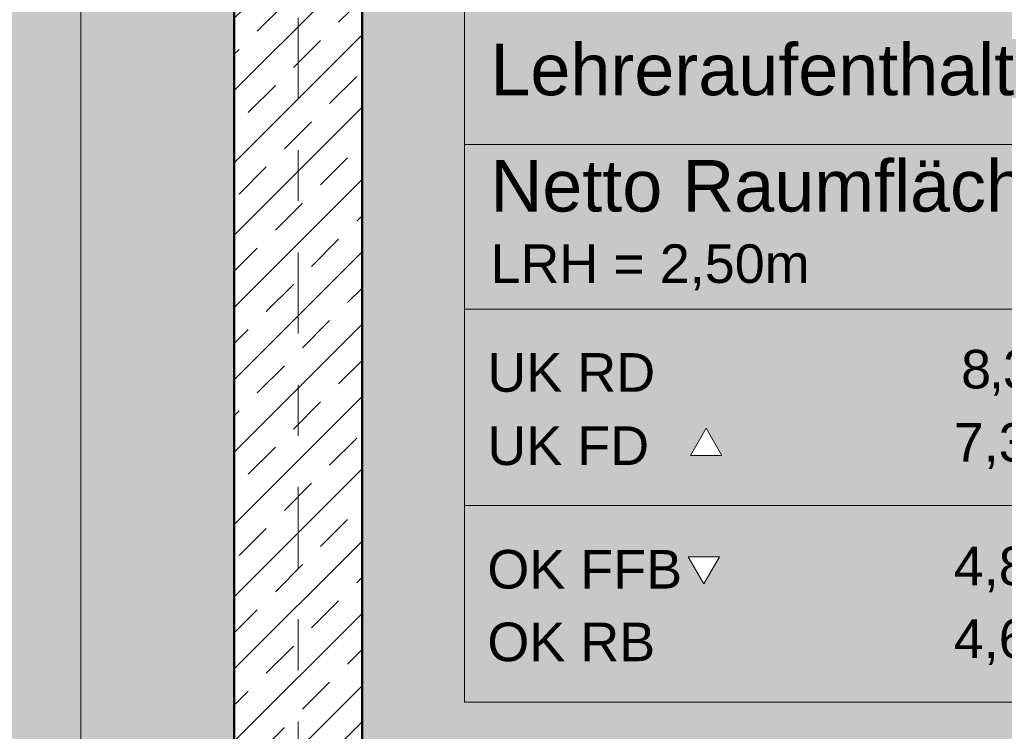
# Model space of a CAD drawing. Header units: metres. Extents: x -180 to 4, y -49 to 6.
# Tile 217 of 256: x -160.77 to -158.84, y -2.64 to -1.25. Entities that reach past the tile are written whole.
import ezdxf

# ---------------------------------------------------------------- set-up
doc = ezdxf.new("R2010")
doc.units = ezdxf.units.M
doc.header["$LTSCALE"] = 0.05
doc.header["$PDMODE"] = 1
doc.header["$PDSIZE"] = -2
doc.linetypes.add('Linienart-53', pattern=[5.291531, 3.175, -1.058062, 0.352704, -0.705764])
doc.layers.get('0').update_dxf_attribs({"lineweight": 25})
for name, color, linetype, lineweight, true_color in [('30 -34 Innenwände- 1 tragend', 7, 'Continuous', 13, 0xdd0806), ('70 -75 Raumstempel- 1 Raumstempel', 1, 'Continuous', 50, 0xff0000), ('70 -76 Bemaßung- 2 Allgemein', 7, 'Continuous', 5, 0x6666cc)]:
    doc.layers.add(name, color=color, linetype=linetype, lineweight=lineweight, true_color=true_color)
doc.layers.add('70 -71 Achsen- 1 Gebäudeachsen', color=7, linetype='Linienart-53', lineweight=18)
doc.layers.add('Keine', color=7, linetype='Continuous', lineweight=9)
doc.styles.add('Arial', font='arial.ttf')
doc.dimstyles.new('k+k 1_50', dxfattribs={"dimtxt": 0.100689, "dimasz": 0.05302, "dimexe": 0.05, "dimexo": 0.15, "dimgap": 0.01, "dimtad": 1, "dimdec": 3, "dimtxsty": 'Arial', "dimblk": 'VW_SLASH', "dimblk1": 'VW_SLASH', "dimblk2": 'VW_SLASH', "dimcen": 0, "dimdle": 0.05, "dimadec": 3, "dimazin": 0, "dimtfac": 0.75, "dimtdec": 3, "dimtix": 1, "dimtmove": 0, "dimatfit": 0, "dimldrblk": 'VW_SLASH-1', "dimfxl": 0.125, "dimfxlon": 1, "dimfrac": 2, "dimtolj": 1, "dimarcsym": 0})

# ---------------------------------------------------------------- blocks, each defined once
blk = doc.blocks.new('_01-OG1_Tragwerk (2D)')
at = {"color": 255, "lineweight": 5, "transparency": 33554687}
blk.add_wipeout([(-160.096, -8.497), (-160.346, -8.497), (-160.346, -0.647), (-160.096, -0.647)], dxfattribs=at).dxf.layer = '30 -34 Innenwände- 1 tragend'
at = {"layer": '30 -34 Innenwände- 1 tragend', "linetype": 'Continuous', "lineweight": 9, "transparency": 33554687}
h = blk.add_hatch(dxfattribs=at)
h.set_pattern_fill('Stahlbeton1 1mm SRF', style=0, pattern_type=2)
h.set_pattern_definition([(45, (0, 0), (0.07071068, -0.07071068), []), (45, (0.03536, -0.03536), (0.07071068, -0.07071068), [0.075, -0.05])])
h.paths.add_polyline_path([(-160.096, -8.497), (-160.346, -8.497), (-160.346, -0.647), (-160.096, -0.647)])
at = {"color": 255, "lineweight": 5, "transparency": 33554687}
blk.add_wipeout([(-160.346, -8.497), (-160.096, -8.497), (-160.096, -0.647), (-160.346, -0.647)], dxfattribs=at).dxf.layer = '30 -34 Innenwände- 1 tragend'
at = {"layer": '30 -34 Innenwände- 1 tragend', "linetype": 'Continuous', "lineweight": 9, "transparency": 33554687}
h = blk.add_hatch(dxfattribs=at)
h.set_pattern_fill('Stahlbeton1  SRF', style=0, pattern_type=2)
h.set_pattern_definition([(45, (0, 0), (0.07071068, -0.07071068), []), (45, (0.03536, -0.03536), (0.07071068, -0.07071068), [0.075, -0.05])])
h.paths.add_polyline_path([(-160.346, -8.497), (-160.096, -8.497), (-160.096, -0.647), (-160.346, -0.647)])
at = {"layer": '30 -34 Innenwände- 1 tragend', "color": 7, "linetype": 'Continuous', "lineweight": 35, "transparency": 33554687}
for p, q in [((-160.346, -8.497), (-160.346, -0.647)), ((-160.096, -8.497), (-160.096, -0.647))]:
    blk.add_line(p, q, dxfattribs=at)
at = {"layer": '30 -34 Innenwände- 1 tragend', "transparency": 33554687}
for p, q in [((-160.346, -8.497), (-160.346, -0.647)), ((-160.096, -7.932), (-160.096, -0.647))]:
    blk.add_line(p, q, dxfattribs=at)
blk = doc.blocks.new('Gruppe-13116')
at = {"layer": '70 -75 Raumstempel- 1 Raumstempel', "color": 7, "linetype": 'Continuous', "lineweight": 9, "transparency": 33554687}
for p, q in [((-159.896, -1.047), (-159.896, -2.5847)), ((-157.7593, -1.4938), (-159.896, -1.4938)), ((-159.896, -1.8159), (-158.6178, -1.8159)), ((-159.896, -2.2003), (-158.6178, -2.2003)), ((-157.7593, -2.5847), (-159.896, -2.5847))]:
    blk.add_line(p, q, dxfattribs=at)
for points in [[(-159.3967, -1.9656), (-159.4274, -1.9123), (-159.4582, -1.9656)], [(-159.3967, -2.4438), (-159.4274, -2.4971), (-159.4582, -2.4438)]]:
    blk.add_solid(points, dxfattribs=at)
at = {"layer": '70 -75 Raumstempel- 1 Raumstempel', "color": 7, "transparency": 33554687, "char_height": 0.100689, "attachment_point": 1, "rotation": 0, "style": 'Arial'}
for s, insert, line_spacing_factor in [('Lehreraufenthalt', (-159.845, -1.2971), 0.970891), ('Netto Raumfläche:', (-159.845, -1.5245), 0.96878)]:
    blk.add_mtext(s, dxfattribs=dict(at, insert=insert, line_spacing_factor=line_spacing_factor))
at = {"layer": '70 -75 Raumstempel- 1 Raumstempel', "color": 7, "transparency": 33554687, "rotation": 0, "style": 'Arial'}
for s, insert, char_height, width, attachment_point, line_spacing_factor in [('LRH = 2,50m', (-159.845, -1.6894), 0.075516, 2.046762, 1, 0.968077), ('UK RD', (-159.851, -1.9404), 0.07552, 0.3787, 4, 0.973705), ('{\\T0.93;8,38}', (-158.7335, -1.9404), 0.075516, 0.640583, 6, 0.973705), ('UK FD', (-159.851, -2.0836), 0.07552, 0.3787, 4, 0.973705), ('7,30', (-158.7335, -2.0836), 0.07552, 0.640583, 6, 0.973705), ('OK FFB', (-159.851, -2.3253), 0.07552, 0.401981, 4, 0.973705), ('4,80', (-158.7335, -2.3253), 0.07552, 0.640583, 6, 0.973705), ('OK RB', (-159.851, -2.4673), 0.07552, 0.401981, 4, 0.973705), ('4,60', (-158.7335, -2.4673), 0.07552, 0.640583, 6, 0.973705)]:
    blk.add_mtext(s, dxfattribs=dict(at, insert=insert, char_height=char_height, width=width, attachment_point=attachment_point, line_spacing_factor=line_spacing_factor))
at = {"color": 255, "linetype": 'Continuous', "lineweight": 9, "transparency": 33554687}
for points in [[(-159.3924, -2.1021), (-159.4232, -2.0488), (-159.454, -2.1021)], [(-159.3967, -2.3002), (-159.4274, -2.3535), (-159.4582, -2.3002)]]:
    blk.add_wipeout(points, dxfattribs=at).dxf.layer = '70 -75 Raumstempel- 1 Raumstempel'
at = {"layer": '70 -75 Raumstempel- 1 Raumstempel', "color": 7, "linetype": 'Continuous', "lineweight": 9, "transparency": 33554687, "flags": 128}
for points in [[(-159.3924, -2.1021), (-159.4232, -2.0488), (-159.454, -2.1021)], [(-159.3967, -2.3002), (-159.4274, -2.3535), (-159.4582, -2.3002)]]:
    blk.add_lwpolyline(points, close=True, dxfattribs=at)
blk = doc.blocks.new('Gruppe-13117')
at = {"layer": '70 -75 Raumstempel- 1 Raumstempel', "color": 7, "transparency": 33554687}
blk.add_blockref('Gruppe-13116', (0, 0), dxfattribs=at)
blk = doc.blocks.new('_OG1_2D (2D)')
at = {"layer": '70 -75 Raumstempel- 1 Raumstempel', "linetype": 'Continuous', "lineweight": 0, "true_color": 0xff0000}
for points in [[(-163.89599996, -0.64704198), (-160.34599996, -0.64704198), (-160.34599996, -8.57204198), (-162.04599996, -8.57204198), (-162.04599996, -6.44704198), (-163.89599996, -6.44704198)], [(-156.49599996, -0.64704198), (-160.09599996, -0.64704198), (-160.09599996, -7.78204198), (-156.49599996, -7.78204198)]]:
    blk.add_hatch(color=1, dxfattribs=at).paths.add_polyline_path(points)
at = {"layer": '70 -75 Raumstempel- 1 Raumstempel', "flags": 128}
for points in [[(-163.89599996, -0.64704198), (-160.34599996, -0.64704198), (-160.34599996, -8.57204198), (-162.04599996, -8.57204198), (-162.04599996, -6.44704198), (-163.89599996, -6.44704198)], [(-156.49599996, -0.64704198), (-160.09599996, -0.64704198), (-160.09599996, -7.78204198), (-156.49599996, -7.78204198)]]:
    blk.add_lwpolyline(points, close=True, dxfattribs=at)
at = {"layer": '70 -75 Raumstempel- 1 Raumstempel', "transparency": 33554687}
blk.add_blockref('Gruppe-13117', (0, 0), dxfattribs=at)
blk = doc.blocks.new('VW_SLASH')
at = {"color": 0, "linetype": 'ByBlock', "lineweight": -2, "transparency": 16777216}
blk.add_line((0.943, 0), (-1, 0), dxfattribs=at)
at = {"color": 0, "lineweight": 20, "transparency": 16777216, "flags": 128}
blk.add_lwpolyline([(0.5, 0.5), (-0.5, -0.5)], dxfattribs=at)
blk = doc.blocks.new('*D18324')
at = {"layer": '70 -76 Bemaßung- 2 Allgemein', "color": 0, "lineweight": -2}
for p, q in [((-160.646, -0.647), (-160.696, -0.647)), ((-160.646, -0.7001), (-160.646, -7.729)), ((-160.521, -7.782), (-160.696, -7.782))]:
    blk.add_line(p, q, dxfattribs=at)
at = {"layer": 'Defpoints', "color": 0}
for p in [(-160.496, -0.647), (-160.646, -7.782), (-160.0198, -7.782)]:
    blk.add_point(p, dxfattribs=at)
at = {"layer": '70 -76 Bemaßung- 2 Allgemein', "color": 0, "lineweight": -2, "xscale": 0.05302001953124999, "yscale": 0.05302001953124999, "zscale": 0.05302001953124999}
for p, rotation in [((-160.646, -0.647), 90), ((-160.646, -7.782), 270)]:
    blk.add_blockref('VW_SLASH', p, dxfattribs=dict(at, rotation=rotation))
at = {"layer": '70 -76 Bemaßung- 2 Allgemein', "color": 0, "insert": (-160.7332, -4.2145), "char_height": 0.100689, "attachment_point": 5, "rotation": 90, "style": 'Arial'}
blk.add_mtext('\\A1;7,13\\S5^ ;', dxfattribs=at)
blk = doc.blocks.new('VW_SLASH-1')
at = {"color": 0, "linetype": 'ByBlock', "lineweight": -2, "transparency": 16777216}
blk.add_line((0.943, 0), (-1, 0), dxfattribs=at)
at = {"color": 0, "lineweight": 5, "transparency": 16777216, "flags": 128}
blk.add_lwpolyline([(0.5, 0.5), (-0.5, -0.5)], dxfattribs=at)
blk = doc.blocks.new('_Achsen (3D)')
at = {"layer": '70 -71 Achsen- 1 Gebäudeachsen', "transparency": 33554687}
blk.add_line((-160.221, 3.8), (-160.221, -46.172), dxfattribs=at)
blk = doc.blocks.new('Gruppe-15471')
at = {"layer": '70 -76 Bemaßung- 2 Allgemein'}
dim = blk.add_linear_dim(base=(-160.646, -7.782), p1=(-160.496, -0.647), p2=(-160.0198, -7.782), angle=270, text='7,13\\S5^ ;', dimstyle='k+k 1_50', override={"dimtxt": 0.100689, "dimgap": 0.01, "dimpost": '<>', "dimtxsty": 'Arial', "dimtmove": 2}, dxfattribs=at)
dim.commit()
dim.dimension.update_dxf_attribs({"geometry": '*D18324', "text_midpoint": (-160.7332, -4.2145)})
blk = doc.blocks.new('_OG1_2D Bemaßung_ Beschriftung (2D)')
at = {"layer": '70 -76 Bemaßung- 2 Allgemein'}
blk.add_blockref('Gruppe-15471', (0, 0), dxfattribs=at)

msp = doc.modelspace()

# ---------------------------------------------------------------- block references
at = {"layer": 'Keine', "color": 1}
msp.add_blockref('_01-OG1_Tragwerk (2D)', (0, 0), dxfattribs=at)

# ---------------------------------------------------------------- next in the draw order: block references
msp.add_blockref('_OG1_2D (2D)', (0, 0), dxfattribs=at)

# ---------------------------------------------------------------- next in the draw order: block references
msp.add_blockref('_OG1_2D Bemaßung_ Beschriftung (2D)', (0, 0), dxfattribs=at)

# ---------------------------------------------------------------- next in the draw order: block references
msp.add_blockref('_Achsen (3D)', (0, 0), dxfattribs=at)

doc.saveas('drawing.dxf')
